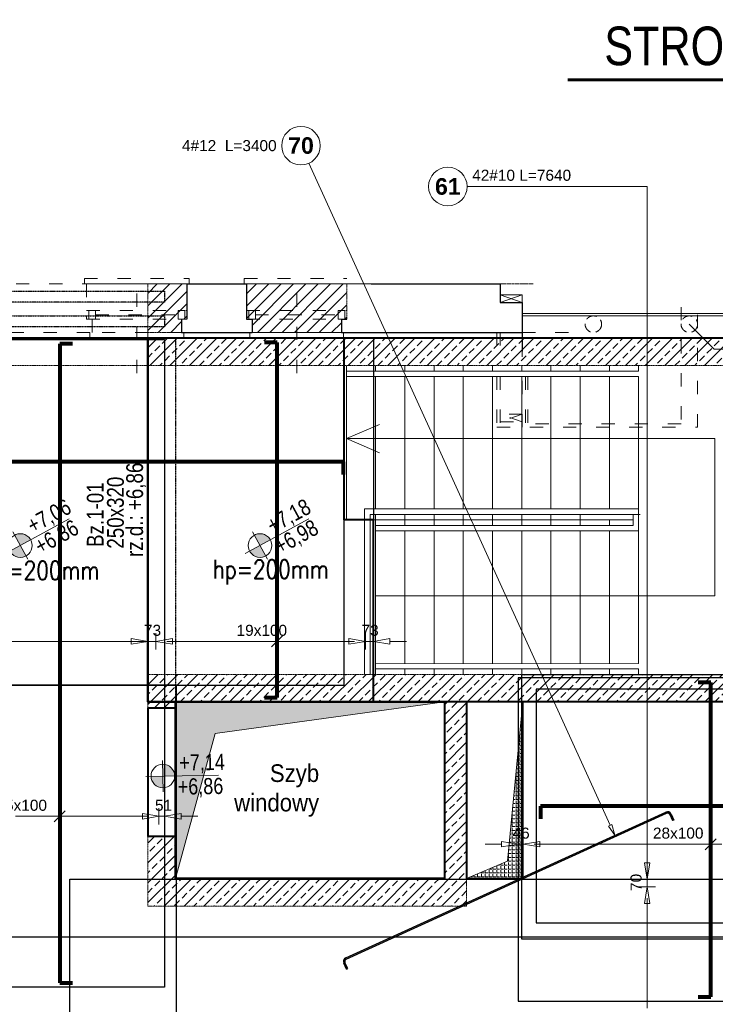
# Model space of a CAD drawing. Extents: x -1474 to 1760906, y -670977 to 75879.
# Tile 12 of 18: x 1714537 to 1720844, y -659294 to -650368. Entities that reach past the tile are written whole.
import ezdxf

# ---------------------------------------------------------------- set-up
doc = ezdxf.new("R2010")
doc.units = 0
doc.header["$LTSCALE"] = 10
doc.header["$MEASUREMENT"] = 0
for name, pattern in [('ACAD_ISO03W100', [30, 12, -18]), ('HIDDEN', [0.375, 0.25, -0.125]), ('HIDDEN2', [4.7625, 3.175, -1.5875])]:
    doc.linetypes.add(name, pattern=pattern)
for name, color, linetype, lineweight in [('!! 0_ Istn-sciany', 7, 'Continuous', 30), ('!! 0_ Istn-widok', 1, 'Continuous', 15), ('!! 0_ Opis', 3, 'Continuous', 13), ('!! 0_Istn-cienka', 4, 'Continuous', 9), ('!! 1_ tynk zewn  - nowy', 21, 'Continuous', 20), ('P-Linia1', 3, 'Continuous', 40), ('P-Linia2', 2, 'Continuous', 25), ('P-Linia3', 6, 'Continuous', 60), ('P-Linia4', 253, 'Continuous', 5), ('P-Opis', 1, 'Continuous', 18), ('P-Opis belki', 52, 'Continuous', 9), ('P-Otwory strop', 4, 'Continuous', 5), ('P-Profil', 220, 'HIDDEN', 30), ('P-Przerywana', 13, 'HIDDEN', 9), ('P-Przerywana nadproża', 150, 'HIDDEN', 18), ('P-Szraf - Ściana nośna', 55, 'Continuous', 5), ('P-Szraf - Ściana żelbetowa', 54, 'Continuous', 0)]:
    doc.layers.add(name, color=color, linetype=linetype, lineweight=lineweight)
for name, color, linetype in [('!! 1_ widok', 4, 'Continuous'), ('AutoCAD_Structural_Detailing_rozkład powierzchniowy - pręty - dół', 7, 'Continuous'), ('RCAD_kształt pręta', 7, 'Continuous'), ('RCAD_opis kształtu pręta', 7, 'Continuous'), ('RCAD_opis rozkładu', 7, 'Continuous')]:
    doc.layers.add(name, color=color, linetype=linetype)
doc.layers.add('!! 1_Wyburzenia', color=7, linetype='ACAD_ISO03W100', lineweight=13, true_color=0xff0505)
doc.layers.add('RCAD_kontur płyty', color=163, linetype='Continuous', plot=False)
doc.styles.add('_Fd Opis', font='arial.ttf', dxfattribs={"width": 0.9})
doc.styles.add('CDMSTYLE', font='simplex.shx', dxfattribs={"width": 0.8})
doc.styles.add('SIMPLEX', font='arial.ttf', dxfattribs={"width": 0.8})
doc.styles.add('style1', font='arial.ttf')
doc.styles.add('style3', font='arialbd.ttf')
pattern_1 = [(45, (1358077.73, -412160.4), (-56.126601, 56.126601), [])]
pattern_2 = [(45, (1358077.73, -412160.4), (-89.80256, 89.80256), []), (45, (1358167.53, -412160.4), (-89.80256, 89.80256), [63.5, -31.75])]

# ---------------------------------------------------------------- blocks, each defined once
blk = doc.blocks.new('A$C798F0764')
at = {"layer": 'P-Opis'}
h = blk.add_hatch(color=1, dxfattribs=at)
h.dxf.hatch_style = 1
h.paths.add_polyline_path([(87, -43), (-30, -160, 0.414214), (204, -160)])
h.paths.add_polyline_path([(-30, 74), (87, -43), (204, 74, 0.414214)])
at = {"layer": 'P-Opis', "color": 1}
for p, q in [((-80, -210), (636, 506)), ((-68, 111), (241, -198))]:
    blk.add_line(p, q, dxfattribs=at)
blk.add_circle((87, -43), 165, dxfattribs=at)

msp = doc.modelspace()

# ---------------------------------------------------------------- hatches: boundary and pattern name
at = {"layer": 'P-Otwory strop', "lineweight": 0}
h = msp.add_hatch(dxfattribs=at)
h.set_pattern_fill('ANGLE', color=256, scale=5)
h.set_pattern_definition([(0, (1446349.203, -412160.003), (0, 34.925), [25.4, -9.525]), (90, (1446349.203, -412160.003), (-34.925, 2e-15), [25.4, -9.525])])
h.paths.add_polyline_path([(1715948.48044, -658153.15218), (1716310.13987, -656838.21253), (1718388.50349, -656553.09679), (1715948.48044, -656553.09679)])
h = msp.add_hatch(dxfattribs=at)
h.set_pattern_fill('ANGLE', color=256, scale=5)
h.set_pattern_definition([(0, (1358087.75, -412160.4), (0, 34.925), [25.4, -9.525]), (90, (1358087.75, -412160.4), (-34.925, 2e-15), [25.4, -9.525])])
h.paths.add_polyline_path([(1718588.50349, -658153.15218), (1719098.50349, -658153.15218), (1719098.50349, -656553.09679), (1718961.21303, -657994.99451)])
at = {"layer": 'P-Szraf - Ściana nośna'}
h = msp.add_hatch(dxfattribs=at)
h.set_pattern_fill('ANSI31', color=256, scale=25)
h.set_pattern_definition(pattern_1)
h.paths.add_polyline_path([(1715698.48044, -653203.09679), (1715698.48044, -652763.09679), (1716053.48044, -652763.09679), (1716053.48044, -653083.09679), (1716003.48044, -653083.09679), (1716003.48044, -653203.09679)])
h = msp.add_hatch(dxfattribs=at)
h.set_pattern_fill('ANSI31', color=256, scale=25)
h.set_pattern_definition(pattern_1)
h.paths.add_polyline_path([(1716643.48044, -653203.09679), (1717453.48044, -653203.09679), (1717453.48044, -653083.09679), (1717503.48044, -653083.09679), (1717503.48044, -652763.09679), (1716593.48044, -652763.09679), (1716593.48044, -653083.09679), (1716643.48044, -653083.09679)])
at = {"layer": 'P-Szraf - Ściana żelbetowa'}
h = msp.add_hatch(dxfattribs=at)
h.set_pattern_fill('ANSI33', color=256, scale=20)
h.set_pattern_definition(pattern_2)
h.paths.add_polyline_path([(1721948.50349, -653253.09679), (1715698.48044, -653253.09679), (1715698.48044, -653503.09679), (1721698.50349, -653503.09679), (1721698.50349, -656303.09679), (1715698.48044, -656303.09679), (1715698.48044, -656553.09679), (1715698.48044, -656610.09689), (1715948.48044, -656610.09689), (1715948.48044, -656553.09679), (1721948.50349, -656553.09679)])
h = msp.add_hatch(dxfattribs=at)
h.set_pattern_fill('ANSI33', color=256, scale=20)
h.set_pattern_definition(pattern_2)
h.paths.add_polyline_path([(1718588.50349, -658403.15218), (1715698.48044, -658403.15218), (1715698.48044, -657770.09689), (1715948.48044, -657770.09689), (1715948.48044, -658153.15218), (1718388.48044, -658153.15218), (1718388.50349, -656553.09679), (1718588.50349, -656553.09679)])
at = {"layer": 'RCAD_kształt pręta'}
for points in [[(1717497.83884, -658883.66669), (1717492.86745, -658872.74491), (1720395.84087, -657551.36468), (1720400.81227, -657562.28646)], [(1720432.59861, -657574.18723), (1720443.52039, -657569.21584), (1720468.37735, -657623.82473), (1720457.45558, -657628.79612)], [(1717510.79504, -658970.06192), (1717499.87326, -658975.03332), (1717475.0163, -658920.42442), (1717485.93807, -658915.45303)]]:
    msp.add_hatch(color=4, dxfattribs=at).paths.add_polyline_path(points, flags=0)
h = msp.add_hatch(color=4, dxfattribs=at)
edge = h.paths.add_edge_path(flags=0)
edge.add_line((1720443.52039, -657569.21584), (1720432.59861, -657574.18723))
edge.add_arc((1720410.75505, -657584.13002), 24, 24.474157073, 114.474157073)
edge.add_line((1720400.81227, -657562.28646), (1720395.84087, -657551.36468))
edge.add_arc((1720410.75505, -657584.13002), 36, 384.474157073, 474.474157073, ccw=False)
h = msp.add_hatch(color=4, dxfattribs=at)
edge = h.paths.add_edge_path(flags=0)
edge.add_line((1717492.86745, -658872.74491), (1717497.83884, -658883.66669))
edge.add_arc((1717507.78163, -658905.51024), 24, -245.525842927, -155.525842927)
edge.add_line((1717485.93807, -658915.45303), (1717475.0163, -658920.42442))
edge.add_arc((1717507.78163, -658905.51024), 36, 114.474157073, 204.474157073, ccw=False)

# ---------------------------------------------------------------- linework, layer by layer
at = {"layer": '!! 0_ Istn-sciany'}
for points in [[(1716053.48044, -652763.09679), (1716593.48044, -652763.09679)], [(1716053.48044, -652763.09679), (1716053.48044, -653083.09679)], [(1716593.48044, -652763.09679), (1716593.48044, -653083.09679)], [(1717723.48044, -652763.09679), (1718893.48044, -652763.09679)], [(1718893.48044, -652763.09679), (1718893.48044, -652933.09679), (1719093.48044, -652933.09679), (1719093.48044, -653203.09679)], [(1716003.48044, -653083.09679), (1716003.48044, -653203.09679)], [(1716593.48044, -653083.09679), (1716643.48044, -653083.09679)], [(1716643.48044, -653083.09679), (1716643.48044, -653203.09679)], [(1717453.48044, -653083.09679), (1717503.48044, -653083.09679)], [(1717453.48044, -653083.09679), (1717453.48044, -653203.09679)], [(1716003.48044, -653203.09679), (1716643.48044, -653203.09679)], [(1717453.48044, -653203.09679), (1719093.48044, -653203.09679)]]:
    msp.add_lwpolyline(points, dxfattribs=at)
at = {"layer": '!! 0_ Istn-widok'}
for points in [[(1716073.48044, -652763.09679), (1716073.48044, -652713.09679)], [(1717723.48044, -652763.09679), (1717503.48044, -652763.09679)], [(1719093.48044, -652863.09679), (1718893.48044, -652933.09679)], [(1719093.48044, -652933.09679), (1718893.48044, -652863.09679)]]:
    msp.add_lwpolyline(points, dxfattribs=at)
at = {"layer": '!! 0_ Istn-widok', "linetype": 'HIDDEN', "ltscale": 3}
msp.add_lwpolyline([(1718893.48044, -652763.09679), (1719193.48044, -652763.09679)], dxfattribs=at)
at = {"layer": '!! 0_ Istn-widok'}
msp.add_lwpolyline([(1718893.48044, -652863.09679), (1718893.48044, -652933.09679), (1719093.48044, -652933.09679), (1719093.48044, -652863.09679)], close=True, dxfattribs=at)
at = {"layer": '!! 0_ Opis'}
for points in [[(1720834.85243, -653354.46878), (1720608.48044, -653128.09679)], [(1720834.85243, -653354.46878), (1721383.70579, -653354.46878)]]:
    msp.add_lwpolyline(points, dxfattribs=at)
at = {"layer": '!! 0_Istn-cienka', "linetype": 'HIDDEN', "ltscale": 2}
for points in [[(1715143.48044, -652763.09679), (1716053.48044, -652763.09679)], [(1716593.48044, -652763.09679), (1717503.48044, -652763.09679)], [(1717453.48044, -653203.09679), (1716643.48044, -653203.09679)]]:
    msp.add_lwpolyline(points, dxfattribs=at)
at = {"layer": '!! 1_ tynk zewn  - nowy'}
for points in [[(1719093.48044, -653033.09679), (1733508.48044, -653033.09679), (1733508.48044, -654628.49507)], [(1719093.48044, -653053.09679), (1733488.48044, -653053.09679), (1733488.48044, -654628.49507)]]:
    msp.add_lwpolyline(points, dxfattribs=at)
at = {"layer": '!! 1_ widok'}
msp.add_lwpolyline([(1719093.48044, -653203.09679), (1719093.48044, -653373.09679)], dxfattribs=at)
at = {"layer": '!! 1_Wyburzenia'}
for points in [[(1715123.48044, -652713.09679), (1716073.48044, -652713.09679)], [(1715123.48044, -652763.09679), (1715123.48044, -652713.09679)], [(1716573.48044, -652713.09679), (1717503.48044, -652713.09679)], [(1716573.48044, -652763.09679), (1716573.48044, -652713.09679)], [(1714503.48044, -652763.09679), (1715143.48044, -652763.09679)], [(1715143.48044, -652763.09679), (1715143.48044, -653083.09679)], [(1715598.48044, -652851.50798), (1715598.48044, -653653.09974)], [(1717048.48044, -652851.50798), (1717048.48044, -653653.09974)], [(1715143.48044, -653003.09679), (1716053.48044, -653003.09679)], [(1716593.48044, -653003.09679), (1717503.48044, -653003.09679)], [(1718863.48044, -654063.09679), (1720683.48044, -654063.09679), (1720683.48044, -652973.09679)], [(1719093.48044, -653423.09679), (1719093.48044, -652923.09679)], [(1720533.48044, -652973.09679), (1720533.48044, -654033.09679), (1719123.48044, -654033.09679)], [(1715143.48044, -653083.09679), (1715193.48044, -653083.09679)], [(1715143.48044, -653083.09679), (1716053.48044, -653083.09679)], [(1715193.48044, -653083.09679), (1715193.48044, -653203.09679)], [(1715223.48044, -653043.09679), (1715973.48044, -653043.09679)], [(1716003.48044, -653083.09679), (1716053.48044, -653083.09679)], [(1716593.48044, -653083.09679), (1717503.48044, -653083.09679)], [(1716673.48044, -653043.09679), (1717423.48044, -653043.09679)], [(1715203.48044, -653253.09679), (1714443.48044, -653253.09679)], [(1714453.48044, -653203.09679), (1715193.48044, -653203.09679)], [(1715173.48044, -653203.09679), (1715173.48044, -653253.09679)], [(1716023.48044, -653253.09679), (1715173.48044, -653253.09679)], [(1716003.48044, -653203.09679), (1715193.48044, -653203.09679)], [(1716023.48044, -653203.09679), (1716023.48044, -653253.09679)], [(1716623.48044, -653203.09679), (1716623.48044, -653253.09679)], [(1717473.48044, -653253.09679), (1716623.48044, -653253.09679)], [(1717473.48044, -653203.09679), (1717473.48044, -653253.09679)], [(1718863.48044, -653203.09679), (1718863.48044, -653423.09679)], [(1718893.48044, -653203.09679), (1718893.48044, -653423.09679)], [(1719093.48044, -653203.09679), (1719633.48044, -653203.09679)], [(1718863.48044, -653603.09679), (1718863.48044, -654063.09679)], [(1718893.48044, -653603.09679), (1718893.48044, -654063.09679)], [(1719093.48044, -654063.09679), (1719093.48044, -653603.09679)], [(1719123.48044, -653603.09679), (1719123.48044, -654063.09679)], [(1719143.48044, -653603.09679), (1719143.48044, -654033.09679)], [(1719093.48044, -653943.09679), (1718893.48044, -654013.09679)], [(1719093.48044, -654013.09679), (1718893.48044, -653943.09679)]]:
    msp.add_lwpolyline(points, dxfattribs=at)
for points in [[(1715163.48044, -653083.09679), (1715223.48044, -653083.09679), (1715223.48044, -653003.09679), (1715163.48044, -653003.09679)], [(1715973.48044, -653083.09679), (1716033.48044, -653083.09679), (1716033.48044, -653003.09679), (1715973.48044, -653003.09679)], [(1716613.48044, -653083.09679), (1716673.48044, -653083.09679), (1716673.48044, -653003.09679), (1716613.48044, -653003.09679)], [(1717423.48044, -653083.09679), (1717483.48044, -653083.09679), (1717483.48044, -653003.09679), (1717423.48044, -653003.09679)], [(1718893.48044, -653943.09679), (1718893.48044, -654013.09679), (1719093.48044, -654013.09679), (1719093.48044, -653943.09679)]]:
    msp.add_lwpolyline(points, close=True, dxfattribs=at)
at = {"layer": '!! 1_Wyburzenia', "linetype": 'HIDDEN2', "ltscale": 3}
for centre in [(1719738.48044, -653128.09679), (1720608.48044, -653128.09679)]:
    msp.add_circle(centre, 75, dxfattribs=at)
at = {"layer": 'AutoCAD_Structural_Detailing_rozkład powierzchniowy - pręty - dół', "color": 0, "lineweight": 80}
for p, q in [((1715014.65216, -653307.23544), (1714899.65216, -653307.23544)), ((1714899.65216, -653307.23544), (1714899.65216, -659097.83402)), ((1716870.98044, -653294.09679), (1716755.98044, -653294.09679)), ((1716870.98044, -656512.09679), (1716870.98044, -653294.09679)), ((1717472.48044, -654377.00532), (1711722.82526, -654377.00532)), ((1717472.48044, -654491.00532), (1717472.48044, -654377.00532)), ((1720802.25776, -656375.1684), (1720687.25776, -656375.1684)), ((1720802.25776, -659224.67573), (1720802.25776, -656375.1684)), ((1716755.98044, -656512.09679), (1716870.98044, -656512.09679)), ((1722322.72676, -657496.19747), (1719259.69344, -657496.19747)), ((1719259.69344, -657496.19747), (1719259.69344, -657611.19747)), ((1714899.65216, -659097.83402), (1715014.65216, -659097.83402)), ((1720687.25776, -659224.67573), (1720802.25776, -659224.67573))]:
    msp.add_line(p, q, dxfattribs=at)
at = {"layer": 'P-Linia1'}
for points in [[(1707498.51683, -653253.09679), (1733288.48044, -653253.09679), (1733288.48044, -667598.49507), (1707498.51683, -667598.49507)], [(1715698.48044, -653253.09679), (1721948.50349, -653253.09679), (1721948.50349, -656553.09679), (1715698.48044, -656553.09679)], [(1715948.48044, -656553.09679), (1718388.48044, -656553.09679), (1718388.48044, -658153.15218), (1715948.48044, -658153.15218)], [(1719098.50349, -656553.09679), (1718588.50349, -656553.09679), (1718588.50349, -658153.15218), (1719098.50349, -658153.15218)]]:
    msp.add_lwpolyline(points, close=True, dxfattribs=at)
for points in [[(1715698.48044, -653253.09679), (1715698.48044, -656553.09679), (1717743.48044, -656553.09679)], [(1717743.48044, -656553.09679), (1717743.48044, -654903.09679), (1717478.48044, -654903.09679), (1717478.48044, -653253.09679)], [(1715948.48044, -656610.09689), (1715698.48044, -656610.09689), (1715698.48044, -657770.09689), (1715948.48044, -657770.09689)]]:
    msp.add_lwpolyline(points, dxfattribs=at)
at = {"layer": 'P-Linia2', "linetype": 'HIDDEN', "lineweight": 30}
msp.add_lwpolyline([(1715698.48044, -653253.09679), (1715948.48044, -653253.09679), (1715948.48044, -656553.09679), (1715698.48044, -656553.09679)], close=True, dxfattribs=at)
at = {"layer": 'P-Linia3', "color": 6, "linetype": 'Continuous'}
msp.add_line((1719507.74436, -650914.1934), (1724253.54134, -650914.1934), dxfattribs=at)
at = {"layer": 'P-Linia4'}
for points in [[(1717498.48044, -654903.09679), (1717498.48044, -653508.49507)], [(1717763.48044, -653553.09679), (1717763.48044, -653508.49507)], [(1718028.48044, -653553.09679), (1718028.48044, -653503.09679)], [(1718293.48044, -653553.09679), (1718293.48044, -653503.09679)], [(1718558.48044, -653553.09679), (1718558.48044, -653503.09679)], [(1718823.48044, -653553.09679), (1718823.48044, -653503.09679)], [(1719088.48044, -653553.09679), (1719088.48044, -653503.09679)], [(1719353.48044, -653553.09679), (1719353.48044, -653503.09679)], [(1719618.48044, -653553.09679), (1719618.48044, -653503.09679)], [(1719883.48044, -653553.09679), (1719883.48044, -653503.09679)], [(1720148.48044, -653553.09679), (1720148.48044, -653503.09679)], [(1720148.48044, -653553.09679), (1717498.48044, -653553.09679)], [(1720148.48044, -653603.09679), (1717498.48044, -653603.09679)], [(1717763.48044, -654803.09679), (1717763.48044, -653603.09679)], [(1718028.48044, -654803.09679), (1718028.48044, -653603.09679)], [(1718293.48044, -654803.09679), (1718293.48044, -653603.09679)], [(1718558.48044, -654803.09679), (1718558.48044, -653603.09679)], [(1718823.48044, -654803.09679), (1718823.48044, -653603.09679)], [(1719088.48044, -654803.09679), (1719088.48044, -653603.09679)], [(1719353.48044, -654803.09679), (1719353.48044, -653603.09679)], [(1719618.48044, -654803.09679), (1719618.48044, -653603.09679)], [(1719883.48044, -654803.09679), (1719883.48044, -653603.09679)], [(1720148.48044, -654828.09679), (1720148.48044, -653603.09679)], [(1717498.48044, -654165.59679), (1717798.48044, -654036.75765)], [(1720838.48044, -654165.59679), (1717498.48044, -654165.59679)], [(1717498.48044, -654165.59679), (1717798.48044, -654294.43594)], [(1720838.48044, -655590.59679), (1720838.48044, -654165.59679)], [(1717663.48044, -656303.09679), (1717663.48044, -654803.09679)], [(1720148.48044, -654803.09679), (1717663.48044, -654803.09679)], [(1717713.48044, -656303.09679), (1717713.48044, -654853.09679)], [(1720163.48044, -654853.09679), (1717713.48044, -654853.09679)], [(1717763.48044, -654903.09679), (1717763.48044, -654853.09679)], [(1717763.48044, -656303.09679), (1717763.48044, -654878.09679)], [(1718028.48044, -654903.09679), (1718028.48044, -654853.09679)], [(1718293.48044, -654903.09679), (1718293.48044, -654853.09679)], [(1718558.48044, -654903.09679), (1718558.48044, -654853.09679)], [(1718823.48044, -654903.09679), (1718823.48044, -654853.09679)], [(1719088.48044, -654903.09679), (1719088.48044, -654853.09679)], [(1719353.48044, -654903.09679), (1719353.48044, -654853.09679)], [(1719618.48044, -654903.09679), (1719618.48044, -654853.09679)], [(1720098.48044, -654953.09679), (1720098.48044, -654853.09679)], [(1720148.48044, -655003.09679), (1720148.48044, -654803.09679)], [(1717663.48044, -654903.09679), (1717498.48044, -654903.09679)], [(1717763.48044, -654903.09679), (1717713.48044, -654903.09679)], [(1720098.48044, -654903.09679), (1717763.48044, -654903.09679)], [(1720098.48044, -654953.09679), (1717763.48044, -654953.09679)], [(1718028.48044, -654953.09679), (1718028.48044, -654903.09679)], [(1718293.48044, -654953.09679), (1718293.48044, -654903.09679)], [(1718558.48044, -654953.09679), (1718558.48044, -654903.09679)], [(1718823.48044, -654953.09679), (1718823.48044, -654903.09679)], [(1719088.48044, -654953.09679), (1719088.48044, -654903.09679)], [(1719353.48044, -654953.09679), (1719353.48044, -654903.09679)], [(1719618.48044, -654953.09679), (1719618.48044, -654903.09679)], [(1719883.48044, -654953.09679), (1719883.48044, -654903.09679)], [(1720148.48044, -656203.09679), (1720148.48044, -654928.09679)], [(1720148.48044, -655003.09679), (1717763.48044, -655003.09679)], [(1718028.48044, -656203.09679), (1718028.48044, -655003.09679)], [(1718293.48044, -656203.09679), (1718293.48044, -655003.09679)], [(1718558.48044, -656203.09679), (1718558.48044, -655003.09679)], [(1718823.48044, -656203.09679), (1718823.48044, -655003.09679)], [(1719088.48044, -656203.09679), (1719088.48044, -655003.09679)], [(1719353.48044, -656203.09679), (1719353.48044, -655003.09679)], [(1719618.48044, -656203.09679), (1719618.48044, -655003.09679)], [(1719883.48044, -656203.09679), (1719883.48044, -655003.09679)], [(1720838.48044, -655590.59679), (1717763.48044, -655590.59679)], [(1720148.48044, -656203.09679), (1717763.48044, -656206.23698)], [(1720148.48044, -656253.09679), (1717763.48044, -656253.09679)], [(1718028.48044, -656303.09679), (1718028.48044, -656253.09679)], [(1718293.48044, -656303.09679), (1718293.48044, -656253.09679)], [(1718558.48044, -656303.09679), (1718558.48044, -656253.09679)], [(1718823.48044, -656303.09679), (1718823.48044, -656253.09679)], [(1719088.48044, -656303.09679), (1719088.48044, -656253.09679)], [(1719353.48044, -656303.09679), (1719353.48044, -656253.09679)], [(1719618.48044, -656303.09679), (1719618.48044, -656253.09679)], [(1719883.48044, -656303.09679), (1719883.48044, -656253.09679)], [(1720148.48044, -656303.09679), (1720148.48044, -656253.09679)]]:
    msp.add_lwpolyline(points, dxfattribs=at)
at = {"layer": 'P-Otwory strop'}
for points in [[(1715948.48044, -658153.15218), (1716310.13987, -656838.21253), (1718388.50349, -656553.09679), (1715948.48044, -656553.09679), (1715948.48044, -658153.15218)], [(1718588.50349, -658153.15218), (1719098.50349, -658153.15218), (1719098.50349, -656553.09679), (1718961.21303, -657994.99451), (1718588.50349, -658153.15218)]]:
    msp.add_lwpolyline(points, dxfattribs=at)
at = {"layer": 'P-Profil'}
for points in [[(1713443.48044, -652828.49507), (1715848.48044, -652828.49507), (1715848.48044, -652928.49507), (1713443.48044, -652928.49507)], [(1713443.48044, -653053.09679), (1715848.48044, -653053.09679), (1715848.48044, -653153.09679), (1713443.48044, -653153.09679)]]:
    msp.add_lwpolyline(points, close=True, dxfattribs=at)
at = {"layer": 'P-Przerywana'}
for points in [[(1715698.48044, -653203.09679), (1715698.48044, -652763.09679), (1716053.48044, -652763.09679), (1716053.48044, -653083.09679), (1716003.48044, -653083.09679), (1716003.48044, -653203.09679)], [(1716643.48044, -653203.09679), (1717453.48044, -653203.09679), (1717453.48044, -653083.09679), (1717503.48044, -653083.09679), (1717503.48044, -652763.09679), (1716593.48044, -652763.09679), (1716593.48044, -653083.09679), (1716643.48044, -653083.09679)], [(1721948.50349, -653253.09679), (1715698.48044, -653253.09679), (1715698.48044, -653503.09679), (1721698.50349, -653503.09679), (1721698.50349, -656303.09679), (1715698.48044, -656303.09679), (1715698.48044, -656553.09679), (1715698.48044, -656610.09689), (1715948.48044, -656610.09689), (1715948.48044, -656553.09679), (1721948.50349, -656553.09679)], [(1718588.50349, -658403.15218), (1715698.48044, -658403.15218), (1715698.48044, -657770.09689), (1715948.48044, -657770.09689), (1715948.48044, -658153.15218), (1718388.48044, -658153.15218), (1718388.50349, -656553.09679), (1718588.50349, -656553.09679)]]:
    msp.add_lwpolyline(points, close=True, dxfattribs=at)
msp.add_lwpolyline([(1715698.48044, -653203.09679), (1715698.48044, -653253.09679)], dxfattribs=at)
at = {"layer": 'P-Przerywana nadproża'}
for points in [[(1713688.51683, -653253.09679), (1715698.48044, -653253.09679), (1715698.48044, -653503.09679), (1713688.51683, -653503.09679)], [(1715698.48044, -656610.09689), (1715948.48044, -656610.09689), (1715948.48044, -657770.09689), (1715698.48044, -657770.09689)]]:
    msp.add_lwpolyline(points, close=True, dxfattribs=at)
at = {"layer": 'RCAD_kontur płyty'}
for p, q in [((1717478.48044, -653253.67904), (1711716.82526, -653253.67904)), ((1717478.48044, -656400.3316), (1717478.48044, -653253.67904)), ((1715959.38622, -656400.3316), (1710574.49431, -656400.3316)), ((1711716.82526, -656400.3316), (1717478.48044, -656400.3316)), ((1715959.38622, -665795.66137), (1715959.38622, -656400.3316)), ((1733388.48044, -658686.64255), (1712829.13123, -658686.64255))]:
    msp.add_line(p, q, dxfattribs=at)
at = {"layer": 'RCAD_kontur płyty', "color": 0}
for p, q in [((1713248.32279, -653266.23544), (1715850.98152, -653266.23544)), ((1715698.48044, -656553.09679), (1715698.48044, -653253.09679)), ((1715698.48044, -653253.09679), (1717743.48044, -653253.09679)), ((1715850.98152, -653266.23544), (1715850.98152, -659138.83402)), ((1717743.48044, -653253.09679), (1717743.48044, -656553.09679)), ((1719088.48044, -658701.95653), (1719088.48044, -656303.09679)), ((1719088.48044, -656303.09679), (1722549.28607, -656303.09679)), ((1721948.50349, -656334.1684), (1719056.01204, -656334.1684)), ((1719056.01204, -656334.1684), (1719056.01204, -659265.67573)), ((1722363.72676, -656437.09919), (1719218.69344, -656437.09919)), ((1719218.69344, -656437.09919), (1719218.69344, -658555.29575)), ((1717743.48044, -656553.09679), (1715698.48044, -656553.09679)), ((1714992.3102, -662400.02648), (1714992.3102, -658160.46208)), ((1714992.3102, -658160.46208), (1722549.28607, -658160.46208)), ((1719218.69344, -658555.29575), (1722363.72676, -658555.29575)), ((1722549.28607, -658701.95653), (1719088.48044, -658701.95653)), ((1715850.98152, -659138.83402), (1713248.32279, -659138.83402)), ((1719056.01204, -659265.67573), (1721948.50349, -659265.67573))]:
    msp.add_line(p, q, dxfattribs=at)
at = {"layer": 'RCAD_kształt pręta', "color": 4}
for p, q in [((1717492.86745, -658872.74491), (1720395.84087, -657551.36468)), ((1717497.83884, -658883.66669), (1720400.81227, -657562.28646)), ((1720432.59861, -657574.18723), (1720457.45558, -657628.79612)), ((1720443.52039, -657569.21584), (1720468.37735, -657623.82473)), ((1720468.37735, -657623.82473), (1720457.45558, -657628.79612)), ((1717499.87326, -658975.03332), (1717475.0163, -658920.42442)), ((1717510.79504, -658970.06192), (1717485.93807, -658915.45303)), ((1717499.87326, -658975.03332), (1717510.79504, -658970.06192))]:
    msp.add_line(p, q, dxfattribs=at)
for centre, radius, start, end in [((1720410.75505, -657584.13002), 36, 24.474157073, 114.474157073), ((1720410.75505, -657584.13002), 24, 24.474157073, 114.474157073), ((1717507.78163, -658905.51024), 36, 114.474157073, 204.474157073), ((1717507.78163, -658905.51024), 24, 114.474157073, 204.474157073)]:
    msp.add_arc(centre, radius, start, end, dxfattribs=at)
at = {"layer": 'RCAD_opis kształtu pręta', "color": 8, "lineweight": 0}
for p, q in [((1717159.75993, -651669.49288), (1719891.552, -657671.03551)), ((1719906.72113, -657664.1308), (1719876.38286, -657677.94022)), ((1719932.98027, -657762.05033), (1719876.38286, -657677.94022)), ((1719906.72113, -657664.1308), (1719932.98027, -657762.05033))]:
    msp.add_line(p, q, dxfattribs=at)
msp.add_circle((1717087.26045, -651510.21694), 175, dxfattribs=at)
at = {"layer": 'RCAD_opis rozkładu', "color": 8, "lineweight": 0}
for p, q in [((1720225.84608, -651880.71739), (1718593.82372, -651880.71739)), ((1720225.84608, -651880.71739), (1720225.84608, -658160.46208)), ((1715698.48044, -655928.9741), (1715698.48044, -656078.9741)), ((1715770.98044, -655928.9741), (1715770.98044, -656078.9741)), ((1717670.98044, -655928.9741), (1717670.98044, -656078.9741)), ((1717743.48044, -655928.9741), (1717743.48044, -656078.9741)), ((1706091.95199, -656003.9741), (1715698.48044, -656003.9741)), ((1715398.48044, -656003.9741), (1715548.48044, -656003.9741)), ((1715548.48044, -655978.9741), (1715698.48044, -656003.9741)), ((1715548.48044, -655978.9741), (1715548.48044, -656028.9741)), ((1715698.48044, -656003.9741), (1715548.48044, -656028.9741)), ((1715770.98044, -656003.9741), (1715698.48044, -656003.9741)), ((1715770.98044, -656003.9741), (1715920.98044, -655978.9741)), ((1715920.98044, -656028.9741), (1715770.98044, -656003.9741)), ((1715970.98044, -656003.9741), (1715870.98044, -656003.9741)), ((1715870.98044, -656003.9741), (1715920.98044, -656003.9741)), ((1715920.98044, -656028.9741), (1715920.98044, -655978.9741)), ((1716070.98044, -656003.9741), (1715970.98044, -656003.9741)), ((1716170.98044, -656003.9741), (1716070.98044, -656003.9741)), ((1716270.98044, -656003.9741), (1716170.98044, -656003.9741)), ((1716370.98044, -656003.9741), (1716270.98044, -656003.9741)), ((1716470.98044, -656003.9741), (1716370.98044, -656003.9741)), ((1716570.98044, -656003.9741), (1716470.98044, -656003.9741)), ((1716670.98044, -656003.9741), (1716570.98044, -656003.9741)), ((1716720.98044, -656003.9741), (1716670.98044, -656003.9741)), ((1716720.98044, -656003.9741), (1716770.98044, -656003.9741)), ((1716770.98044, -656003.9741), (1716870.98044, -656003.9741)), ((1716820.98044, -656053.9741), (1716920.98044, -655953.9741)), ((1716870.98044, -655953.9741), (1716870.98044, -656053.9741)), ((1716870.98044, -656003.9741), (1716970.98044, -656003.9741)), ((1716970.98044, -656003.9741), (1717070.98044, -656003.9741)), ((1717070.98044, -656003.9741), (1717170.98044, -656003.9741)), ((1717170.98044, -656003.9741), (1717270.98044, -656003.9741)), ((1717270.98044, -656003.9741), (1717370.98044, -656003.9741)), ((1717370.98044, -656003.9741), (1717470.98044, -656003.9741)), ((1717470.98044, -656003.9741), (1717570.98044, -656003.9741)), ((1717520.98044, -655978.9741), (1717670.98044, -656003.9741)), ((1717520.98044, -655978.9741), (1717520.98044, -656028.9741)), ((1717670.98044, -656003.9741), (1717520.98044, -656028.9741)), ((1717570.98044, -656003.9741), (1717520.98044, -656003.9741)), ((1717670.98044, -656003.9741), (1717743.48044, -656003.9741)), ((1717743.48044, -656003.9741), (1717893.48044, -655978.9741)), ((1717893.48044, -656028.9741), (1717743.48044, -656003.9741)), ((1717893.48044, -656028.9741), (1717893.48044, -655978.9741)), ((1718043.48044, -656003.9741), (1717893.48044, -656003.9741)), ((1714849.65216, -657639.73804), (1714949.65216, -657539.73804)), ((1714899.65216, -657539.73804), (1714899.65216, -657639.73804)), ((1715799.65216, -657514.73804), (1715799.65216, -657664.73804)), ((1715850.98152, -657514.73804), (1715850.98152, -657664.73804)), ((1714549.65216, -657589.73804), (1714499.65216, -657589.73804)), ((1714549.65216, -657589.73804), (1714599.65216, -657589.73804)), ((1714599.65216, -657589.73804), (1714699.65216, -657589.73804)), ((1714699.65216, -657589.73804), (1714799.65216, -657589.73804)), ((1714799.65216, -657589.73804), (1714899.65216, -657589.73804)), ((1714899.65216, -657589.73804), (1714999.65216, -657589.73804)), ((1714999.65216, -657589.73804), (1715099.65216, -657589.73804)), ((1715099.65216, -657589.73804), (1715199.65216, -657589.73804)), ((1715199.65216, -657589.73804), (1715299.65216, -657589.73804)), ((1715299.65216, -657589.73804), (1715399.65216, -657589.73804)), ((1715399.65216, -657589.73804), (1715499.65216, -657589.73804)), ((1715499.65216, -657589.73804), (1715599.65216, -657589.73804)), ((1715599.65216, -657589.73804), (1715699.65216, -657589.73804)), ((1715649.65216, -657564.73804), (1715799.65216, -657589.73804)), ((1715649.65216, -657564.73804), (1715649.65216, -657614.73804)), ((1715799.65216, -657589.73804), (1715649.65216, -657614.73804)), ((1715699.65216, -657589.73804), (1715649.65216, -657589.73804)), ((1715799.65216, -657589.73804), (1715850.98152, -657589.73804)), ((1715850.98152, -657589.73804), (1716000.98152, -657564.73804)), ((1716000.98152, -657614.73804), (1715850.98152, -657589.73804)), ((1716000.98152, -657614.73804), (1716000.98152, -657564.73804)), ((1716150.98152, -657589.73804), (1716000.98152, -657589.73804)), ((1718906.01204, -657817.44923), (1719056.01204, -657842.44923)), ((1718906.01204, -657817.44923), (1718906.01204, -657867.44923)), ((1719056.01204, -657767.44923), (1719056.01204, -657917.44923)), ((1719102.25776, -657767.44923), (1719102.25776, -657917.44923)), ((1719102.25776, -657842.44923), (1719252.25776, -657817.44923)), ((1719252.25776, -657867.44923), (1719252.25776, -657817.44923)), ((1720752.25776, -657892.44923), (1720852.25776, -657792.44923)), ((1720802.25776, -657792.44923), (1720802.25776, -657892.44923)), ((1718756.01204, -657842.44923), (1718906.01204, -657842.44923)), ((1719056.01204, -657842.44923), (1718906.01204, -657867.44923)), ((1719102.25776, -657842.44923), (1719056.01204, -657842.44923)), ((1719252.25776, -657867.44923), (1719102.25776, -657842.44923)), ((1719302.25776, -657842.44923), (1719202.25776, -657842.44923)), ((1719202.25776, -657842.44923), (1719252.25776, -657842.44923)), ((1719402.25776, -657842.44923), (1719302.25776, -657842.44923)), ((1719502.25776, -657842.44923), (1719402.25776, -657842.44923)), ((1719602.25776, -657842.44923), (1719502.25776, -657842.44923)), ((1719702.25776, -657842.44923), (1719602.25776, -657842.44923)), ((1719802.25776, -657842.44923), (1719702.25776, -657842.44923)), ((1719902.25776, -657842.44923), (1719802.25776, -657842.44923)), ((1720002.25776, -657842.44923), (1719902.25776, -657842.44923)), ((1720102.25776, -657842.44923), (1720002.25776, -657842.44923)), ((1720202.25776, -657842.44923), (1720102.25776, -657842.44923)), ((1720302.25776, -657842.44923), (1720202.25776, -657842.44923)), ((1720225.84608, -657860.46208), (1720225.84608, -658010.46208)), ((1720402.25776, -657842.44923), (1720302.25776, -657842.44923)), ((1720452.25776, -657842.44923), (1720402.25776, -657842.44923)), ((1720452.25776, -657842.44923), (1720502.25776, -657842.44923)), ((1720502.25776, -657842.44923), (1720602.25776, -657842.44923)), ((1720602.25776, -657842.44923), (1720702.25776, -657842.44923)), ((1720702.25776, -657842.44923), (1720802.25776, -657842.44923)), ((1720802.25776, -657842.44923), (1720902.25776, -657842.44923)), ((1720225.84608, -658160.46208), (1720200.84608, -658010.46208)), ((1720250.84608, -658010.46208), (1720200.84608, -658010.46208)), ((1720250.84608, -658010.46208), (1720225.84608, -658160.46208)), ((1720150.84608, -658160.46208), (1720300.84608, -658160.46208)), ((1720225.84608, -658230.24428), (1720225.84608, -658160.46208)), ((1720150.84608, -658230.24428), (1720300.84608, -658230.24428)), ((1720200.84608, -658380.24428), (1720225.84608, -658230.24428)), ((1720225.84608, -658230.24428), (1720250.84608, -658380.24428)), ((1720225.84608, -658330.24428), (1720225.84608, -658380.24428)), ((1720225.84608, -658430.24428), (1720225.84608, -658330.24428)), ((1720200.84608, -658380.24428), (1720250.84608, -658380.24428)), ((1720225.84608, -658530.24428), (1720225.84608, -658430.24428)), ((1720225.84608, -658630.24428), (1720225.84608, -658530.24428)), ((1720225.84608, -658730.24428), (1720225.84608, -658630.24428)), ((1720225.84608, -658830.24428), (1720225.84608, -658730.24428)), ((1720225.84608, -658930.24428), (1720225.84608, -658830.24428)), ((1720225.84608, -659030.24428), (1720225.84608, -658930.24428)), ((1720225.84608, -659130.24428), (1720225.84608, -659030.24428)), ((1720225.84608, -659230.24428), (1720225.84608, -659130.24428)), ((1720225.84608, -659330.24428), (1720225.84608, -659230.24428))]:
    msp.add_line(p, q, dxfattribs=at)
msp.add_circle((1718418.82372, -651880.71739), 175, dxfattribs=at)

# ---------------------------------------------------------------- block references
at = {"layer": 'P-Opis', "color": 1, "xscale": 0.65, "yscale": 0.65, "zscale": 0.65}
for p, rotation in [((1714496.05727, -655092.2188), 343.5684437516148), ((1716669.58964, -655092.2188), 343.5684437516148), ((1715813.32079, -657165.22638), 316.0004850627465)]:
    msp.add_blockref('A$C798F0764', p, dxfattribs=dict(at, rotation=rotation))

# ---------------------------------------------------------------- texts
at = {"layer": 'P-Linia3', "color": 6, "linetype": 'Continuous', "insert": (1721902.50249, -650658.73032), "char_height": 350, "attachment_point": 5, "style": 'SIMPLEX'}
msp.add_mtext('STROP NAD PIĘTREM ', dxfattribs=at)
at = {"layer": 'P-Opis', "color": 1, "char_height": 146.25, "attachment_point": 4, "style": '_Fd Opis'}
for s, insert, rotation in [('{\\W0.8;+7,06}', (1714626.61241, -654977.34253), 28.568443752), ('{\\W0.8;+7,18}', (1716800.14478, -654977.34253), 28.568443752), ('{\\W0.8;+6,86}', (1714694.84088, -655165.83402), 28.568443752), ('{\\W0.8;+6,98}', (1716868.37325, -655165.83402), 28.568443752), ('{\\W0.8;+7,14}', (1715983.42152, -657116.68549), 1.000485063), ('{\\W0.8;+6,86}', (1715969.62073, -657334.39392), 1.000485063)]:
    msp.add_mtext(s, dxfattribs=dict(at, insert=insert, rotation=rotation))
at = {"layer": 'P-Opis', "char_height": 250, "attachment_point": 5, "style": 'CDMSTYLE'}
for insert in [(1714732.70481, -655387.91091), (1716811.63642, -655377.14842)]:
    msp.add_mtext('{\\H0.6667x;\\C1;hp=200mm}', dxfattribs=dict(at, insert=insert))
at = {"layer": 'P-Opis', "lineweight": 13, "insert": (1717252.08601, -657355.89396), "char_height": 160, "attachment_point": 6, "rotation": 0.000001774, "style": '_Fd Opis'}
msp.add_mtext_dynamic_manual_height_columns('Szyb windowy', width=163.7200261, gutter_width=50, heights=[0], dxfattribs=at)
at = {"layer": 'P-Opis belki', "char_height": 152.1, "attachment_point": 6, "rotation": 90, "style": '_Fd Opis'}
for s, insert in [('{\\W0.8;rz.d.: +6,86}', (1715593.07531, -654383.73785)), ('{\\W0.8;250x320}', (1715405.62278, -654510.91155))]:
    msp.add_mtext(s, dxfattribs=dict(at, insert=insert))
at = {"layer": 'P-Opis belki', "color": 3, "insert": (1715222.43702, -654562.13103), "char_height": 152.1, "attachment_point": 6, "rotation": 90, "style": '_Fd Opis'}
msp.add_mtext('{\\W0.8;\\C256;Bz.1-01}', dxfattribs=at)
at = {"layer": 'RCAD_opis kształtu pręta', "color": 1, "attachment_point": 5}
for s, insert, char_height, style in [('4#12  L=3400', (1716437.26045, -651510.21694), 100, 'style1'), ('70', (1717087.26045, -651510.21694), 150, 'style3')]:
    msp.add_mtext(s, dxfattribs=dict(at, insert=insert, char_height=char_height, style=style))
at = {"layer": 'RCAD_opis rozkładu', "color": 2, "char_height": 100, "style": 'style1'}
for s, insert, attachment_point in [('42#10 L=7640', (1719088.26438, -651779.01207), 5), ('73', (1715663.51626, -655955.0655), 7), ('19x100', (1716502.76762, -655955.0314), 7), ('73', (1717636.01626, -655955.0655), 7), ('25x100', (1714325.87999, -657540.79534), 7), ('51', (1715763.34549, -657540.79534), 7), ('46', (1719005.53327, -657793.50653), 7), ('28x100', (1720278.4856, -657793.50653), 7)]:
    msp.add_mtext(s, dxfattribs=dict(at, insert=insert, attachment_point=attachment_point))
at = {"layer": 'RCAD_opis rozkładu', "color": 1, "insert": (1718418.82372, -651880.71739), "char_height": 150, "attachment_point": 5, "style": 'style3'}
msp.add_mtext('61', dxfattribs=at)
at = {"layer": 'RCAD_opis rozkładu', "color": 2, "insert": (1720176.90338, -658266.39683), "char_height": 100, "attachment_point": 7, "rotation": 90, "style": 'style1'}
msp.add_mtext('70', dxfattribs=at)

doc.saveas('drawing.dxf')
